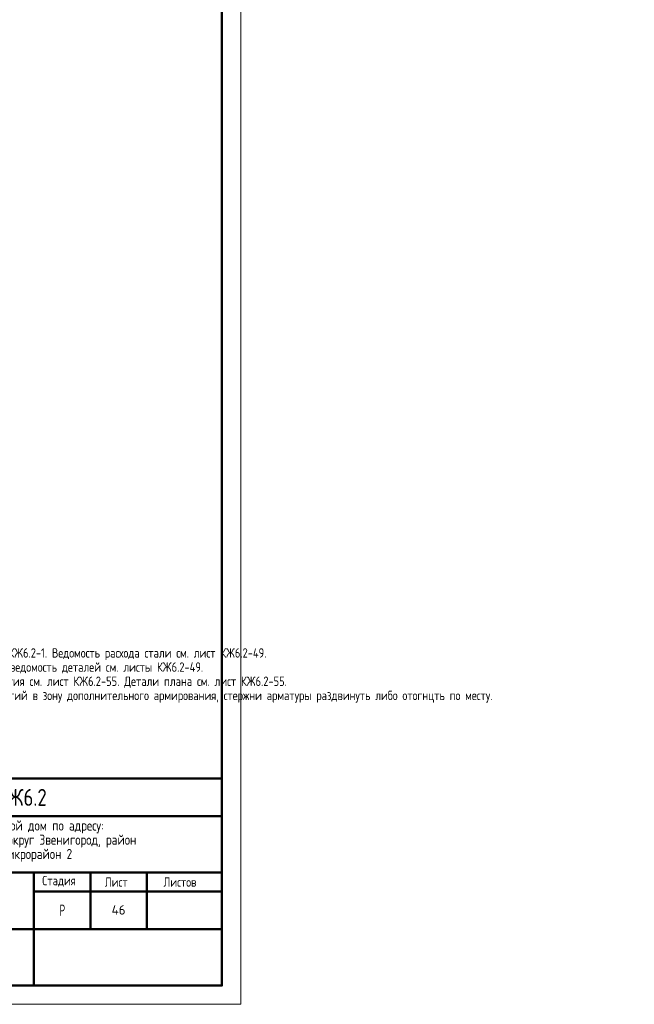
# Model space of a CAD drawing. Header units: millimetres. Extents: x 0 to 40165, y 0 to 42000.
# Tile 8 of 13: x 23821 to 40165, y 0 to 26178. Entities that reach past the tile are written whole.
import ezdxf

# ---------------------------------------------------------------- set-up
doc = ezdxf.new("R2010")
doc.units = ezdxf.units.MM
doc.layers.add('Standard', color=7, linetype='Continuous', lineweight=25)
doc.layers.add('Обрамление проемов стержнями', color=7, linetype='Continuous', lineweight=25)
doc.styles.add('GOST 2.304-81', font='txt')
doc.styles.add('ISOCPEUR', font='txt')

msp = doc.modelspace()

# ---------------------------------------------------------------- linework, layer by layer
at = {"layer": 'Standard', "color": 7, "linetype": 'Continuous', "lineweight": 50, "transparency": 33554687}
for p, q in [((10700, 6000), (29200, 6000)), ((17200, 5000), (29200, 5000)), ((17200, 3500), (29200, 3500)), ((24200, 2000), (24200, 3500)), ((25700, 2000), (25700, 3500)), ((27200, 2000), (27200, 3500)), ((24200, 3000), (29200, 3000)), ((17200, 2000), (29200, 2000)), ((24200, 500), (24200, 2000)), ((24200, 500), (24200, 2000))]:
    msp.add_line(p, q, dxfattribs=at)
at = {"layer": 'Standard', "color": 7, "linetype": 'Continuous', "lineweight": 25, "transparency": 33554687}
for p, q in [((29200, 500), (29200, 6000)), ((10700, 500), (29200, 500)), ((10700, 500), (29200, 500)), ((10700, 500), (29200, 500))]:
    msp.add_line(p, q, dxfattribs=at)
at = {"layer": 'Standard', "color": 7, "linetype": 'Continuous', "lineweight": 13, "transparency": 33554687}
msp.add_lwpolyline([(0, 0), (29700, 0), (29700, 42000), (0, 42000), (0, 0)], close=True, dxfattribs=at)
at = {"layer": 'Standard', "color": 7, "linetype": 'Continuous', "lineweight": 50, "transparency": 33554687}
msp.add_lwpolyline([(2000, 41500), (29200, 41500), (29200, 500), (2000, 500), (2000, 41500)], close=True, dxfattribs=at)

# ---------------------------------------------------------------- texts
at = {"layer": 'Standard', "color": 7, "linetype": 'Continuous', "lineweight": 50, "transparency": 33554687, "insert": (21783, 5275), "char_height": 450, "width": 3070.53, "attachment_point": 7, "style": 'GOST 2.304-81'}
msp.add_mtext('23-16-КЖ6.2', dxfattribs=at)
at = {"layer": 'Standard', "color": 7, "linetype": 'Continuous', "lineweight": 25, "transparency": 33554687, "attachment_point": 7, "style": 'GOST 2.304-81'}
for s, insert, char_height, width in [('Многоквартирный\\~жилой\\~дом\\~по\\~адресу:\\~', (20410, 4545), 270, 5717.08), ('Московская\\~область,\\~городской\\~округ\\~Звенигород,\\~район\\~', (19204, 4167), 270, 8136.21), ('«Восточный»,\\~микрорайон\\~2', (21297, 3789), 270, 3952.83), ('Стадия', (24421, 3125), 250, 1031.1), ('Лист', (26084, 3125), 250, 782.23), ('Листов', (27643, 3125), 250, 1066.5), ('\\W0.77;Р', (24877, 2350), 300, 262.93)]:
    msp.add_mtext(s, dxfattribs=dict(at, insert=insert, char_height=char_height, width=width))
at = {"layer": 'Standard', "color": 7, "linetype": 'Continuous', "lineweight": 13, "transparency": 33554687, "insert": (26450, 2510), "char_height": 250, "width": 485.29, "attachment_point": 5, "style": 'ISOCPEUR'}
msp.add_mtext('\\A1;{\\fISOCPEUR|i0|b0;\\H250.000000;\\W1.000000;\\C7;46}\\P', dxfattribs=at)
at = {"layer": 'Обрамление проемов стержнями', "color": 7, "linetype": 'Continuous', "lineweight": 13, "transparency": 33554687, "insert": (19700, 9467), "char_height": 250, "width": 20566.88, "attachment_point": 1, "line_spacing_factor": 0.903614}
msp.add_mtext('\\A1;{\\fGOST 2.304-81|i0|b0;\\H250.000000;\\W1.000000;\\C7;1. Общие указания см. листы КЖ6.2-1. Ведомость расхода стали см. лист КЖ6.2-49.}\\P{\\fGOST 2.304-81|i0|b0;\\H250.000000;\\W1.000000;\\C7;2. Спецификацию элементов, ведомость деталей см. листы КЖ6.2-49.}\\P{\\fGOST 2.304-81|i0|b0;\\H250.000000;\\W1.000000;\\C7;3. Сечения по плите перекрытия см. лист КЖ6.2-55. Детали плана см. лист КЖ6.2-55.}\\P{\\fGOST 2.304-81|i0|b0;\\H250.000000;\\W1.000000;\\C7;4. В местах попадания отверстий в зону дополнительного армирования, стержни арматуры раздвинуть либо отогнцть по месту.}\\P', dxfattribs=at)

doc.saveas('drawing.dxf')
